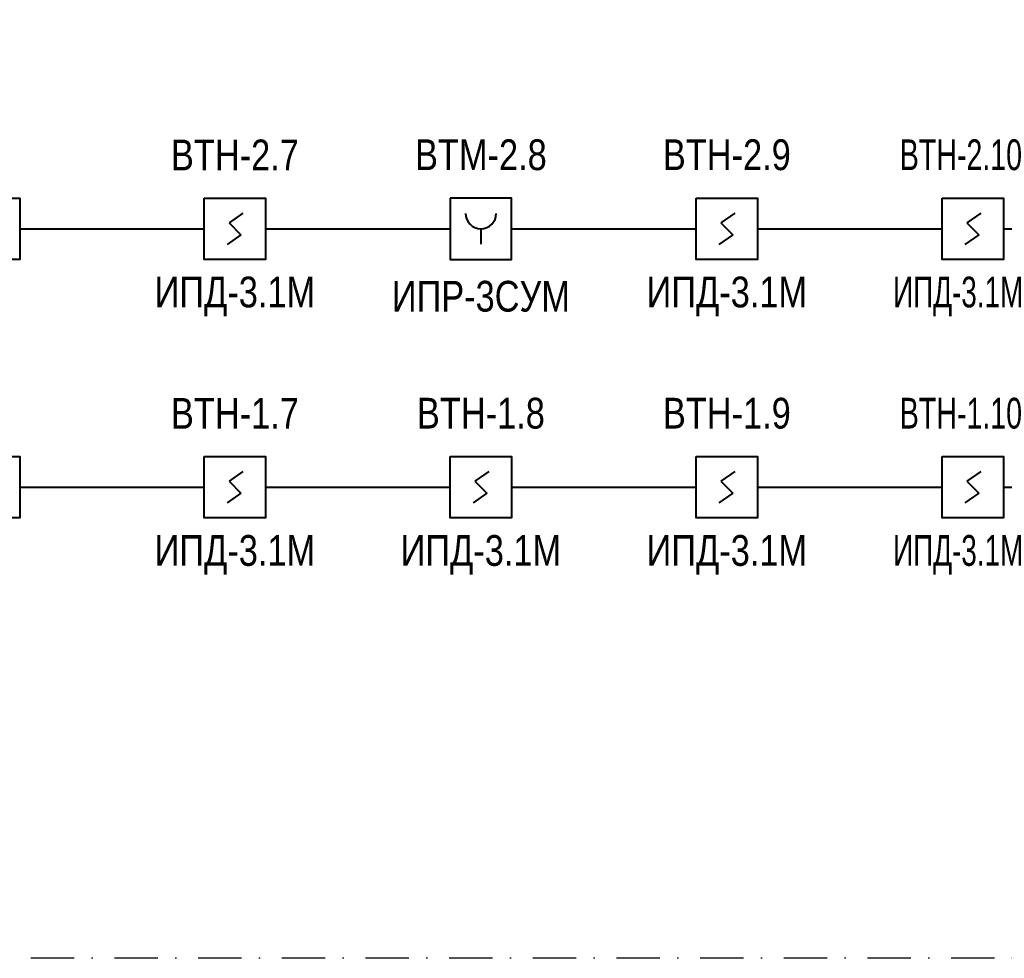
# Model space of a CAD drawing. Header units: millimetres. Extents: x 523431 to 527346, y -48565 to -47721.
# Tile 75 of 217: x 524573 to 524653, y -47946 to -47869. Entities that reach past the tile are written whole.
import ezdxf

# ---------------------------------------------------------------- set-up
doc = ezdxf.new("R2010")
doc.units = ezdxf.units.MM
doc.linetypes.add('Штрихпунктирная', pattern=[670.277762, 352.777767, -176.388884, 0, -141.111112])
doc.layers.add('Пожарка', color=1, linetype='Continuous', lineweight=40)
doc.styles.get("Standard").update_dxf_attribs({"font": 'arial.ttf'})

# ---------------------------------------------------------------- blocks, each defined once
blk = doc.blocks.new('Пожарный извещатель ИПД-3.1М')
at = {"layer": 'Пожарка', "lineweight": 40}
for p, q in [((314, 378), (202, 298)), ((202, 298), (298, 202)), ((298, 202), (186, 122))]:
    blk.add_line(p, q, dxfattribs=at)
blk.add_lwpolyline([(0, 500), (500, 500), (500, 0), (0, 0)], close=True, dxfattribs=at)
blk = doc.blocks.new('A$C163B6CB7')
at = {"layer": 'Пожарка', "color": 5}
blk.add_line((250, 250), (250, 125), dxfattribs=at)
blk.add_lwpolyline([(0, 500), (0, 0), (500, 0), (500, 500), (0, 500)], dxfattribs=at)
blk.add_arc((250, 375), 125, 180, 0, dxfattribs=at)

msp = doc.modelspace()

# ---------------------------------------------------------------- linework, layer by layer
at = {"linetype": 'Штрихпунктирная', "ltscale": 0.01}
msp.add_lwpolyline([(524379.388, -47810.522), (524747.91, -47810.522), (524747.91, -47945.522), (524379.388, -47945.522), (524379.388, -47810.522)], dxfattribs=at)
at = {"layer": 'Пожарка', "color": 1}
for p, q in [((524573.416, -47886.237), (524588.416, -47886.237)), ((524593.416, -47886.237), (524608.416, -47886.237)), ((524613.416, -47886.237), (524628.416, -47886.237)), ((524633.416, -47886.237), (524648.416, -47886.237)), ((524573.416, -47907.24), (524588.416, -47907.24)), ((524593.416, -47907.24), (524608.416, -47907.24))]:
    msp.add_line(p, q, dxfattribs=at)
at = {"layer": 'Пожарка', "ltscale": 0.2}
for p, q in [((524653.416, -47886.237), (524668.416, -47886.237)), ((524613.416, -47907.24), (524628.416, -47907.24)), ((524633.416, -47907.24), (524648.416, -47907.24)), ((524653.416, -47907.24), (524668.416, -47907.24))]:
    msp.add_line(p, q, dxfattribs=at)

# ---------------------------------------------------------------- block references
at = {"layer": 'Пожарка', "xscale": 0.01, "yscale": 0.01, "zscale": 0.01}
for name, p in [('Пожарный извещатель ИПД-3.1М', (524568.416, -47888.737)), ('Пожарный извещатель ИПД-3.1М', (524588.416, -47888.737)), ('A$C163B6CB7', (524608.416, -47888.737)), ('Пожарный извещатель ИПД-3.1М', (524628.416, -47888.737)), ('Пожарный извещатель ИПД-3.1М', (524648.416, -47888.737)), ('Пожарный извещатель ИПД-3.1М', (524568.416, -47909.74)), ('Пожарный извещатель ИПД-3.1М', (524588.416, -47909.74)), ('Пожарный извещатель ИПД-3.1М', (524608.416, -47909.74)), ('Пожарный извещатель ИПД-3.1М', (524628.416, -47909.74)), ('Пожарный извещатель ИПД-3.1М', (524648.416, -47909.74))]:
    msp.add_blockref(name, p, dxfattribs=at)

# ---------------------------------------------------------------- texts
at = {"layer": 'Пожарка', "lineweight": 0, "char_height": 2.5, "width": 1.2732925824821e-13, "attachment_point": 5}
for s, insert in [('{\\W0.8;\\C0;BТН-2.7}', (524590.916, -47880.237)), ('{\\W0.8;\\C0;BТМ-2.8}', (524610.916, -47880.237)), ('{\\W0.8;\\C0;BТН-2.9}', (524630.916, -47880.237)), ('{\\W0.8;\\C0;BТН-2.10}', (524650.916, -47880.237)), ('{\\W0.8;\\C0;ИПД-3.1М}', (524590.916, -47891.737)), ('{\\W0.8;\\C0;ИПР-3СУМ}', (524610.916, -47891.737)), ('{\\W0.8;\\C0;ИПД-3.1М}', (524630.916, -47891.737)), ('{\\W0.8;\\C0;ИПД-3.1М}', (524650.916, -47891.737)), ('{\\W0.8;\\C0;BТН-1.7}', (524590.916, -47901.24)), ('{\\W0.8;\\C0;BТН-1.8}', (524610.916, -47901.24)), ('{\\W0.8;\\C0;BТН-1.9}', (524630.916, -47901.24)), ('{\\W0.8;\\C0;BТН-1.10}', (524650.916, -47901.24)), ('{\\W0.8;\\C0;ИПД-3.1М}', (524590.916, -47912.74)), ('{\\W0.8;\\C0;ИПД-3.1М}', (524610.916, -47912.74)), ('{\\W0.8;\\C0;ИПД-3.1М}', (524630.916, -47912.74)), ('{\\W0.8;\\C0;ИПД-3.1М}', (524650.916, -47912.74))]:
    msp.add_mtext(s, dxfattribs=dict(at, insert=insert))

doc.saveas('drawing.dxf')
